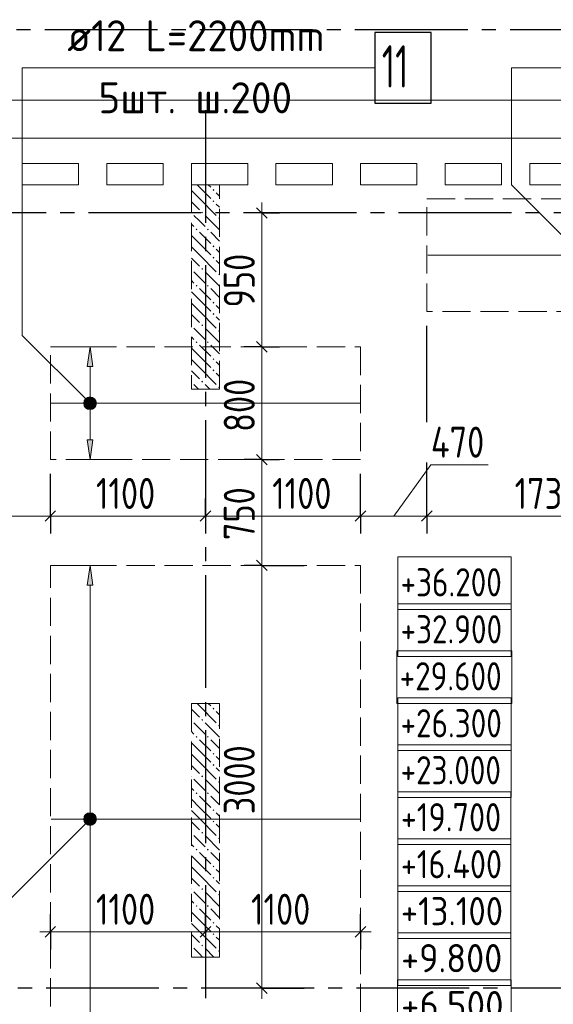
# Model space of a CAD drawing. Header units: millimetres. Extents: x 0 to 61017, y 0 to 42000.
# Tile 18 of 30: x 26922 to 30707, y 28686 to 35671. Entities that reach past the tile are written whole.
import ezdxf

# ---------------------------------------------------------------- set-up
doc = ezdxf.new("R2010")
doc.units = ezdxf.units.MM
doc.linetypes.add('______2', pattern=[270, 200, -70])
doc.linetypes.add('______5', pattern=[1100, 800, -100, 100, -100])
for name, color, linetype, lineweight in [('Standard', 7, 'Continuous', 25), ('Высотные отметки', 7, 'Continuous', 25), ('ДОП Верх по Х', 7, 'Continuous', 25), ('ЖБ Пилон', 180, 'Continuous', 25), ('Оси', 40, '______5', 18), ('Позиционная метка номер позиции', 7, 'Continuous', 13), ('Примечания', 7, 'Continuous', 25)]:
    doc.layers.add(name, color=color, linetype=linetype, lineweight=lineweight)
doc.layers.add('ЖБ Перекрытие верхний уровень', color=7, linetype='Continuous', lineweight=25, true_color=0xe0e0ff)
doc.styles.add('GOST 2.304-81', font='txt')
doc.styles.add('ISOCPEUR', font='txt')

msp = doc.modelspace()

# ---------------------------------------------------------------- hatches: boundary and pattern name
at = {"layer": 'ДОП Верх по Х', "linetype": 'Continuous', "lineweight": 13, "transparency": 33554687}
for points in [[(27441.3, 33210), (27421.3, 33350), (27401.3, 33210)], [(27389.1, 32968.8), (27453.6, 32968.8), (27440.1, 32982.3)], [(27389.1, 32968.8), (27440.1, 32982.3), (27402.6, 32982.3)], [(27402.6, 32982.3), (27440.1, 32982.3), (27421.3, 32987.5)], [(27383.8, 32950), (27458.8, 32950), (27453.6, 32968.8)], [(27383.8, 32950), (27453.6, 32968.8), (27389.1, 32968.8)], [(27389.1, 32931.2), (27458.8, 32950), (27383.8, 32950)], [(27389.1, 32931.2), (27453.6, 32931.2), (27458.8, 32950)], [(27402.6, 32917.7), (27453.6, 32931.2), (27389.1, 32931.2)], [(27402.6, 32917.7), (27440.1, 32917.7), (27453.6, 32931.2)], [(27440.1, 32917.7), (27402.6, 32917.7), (27421.3, 32912.5)], [(27441.3, 31660), (27421.3, 31800), (27401.3, 31660)], [(27383.8, 30000), (27458.8, 30000), (27453.6, 30018.8)], [(27383.8, 30000), (27453.6, 30018.8), (27389.1, 30018.8)], [(27389.1, 29981.2), (27458.8, 30000), (27383.8, 30000)], [(27389.1, 30018.8), (27453.6, 30018.8), (27440.1, 30032.3)], [(27389.1, 30018.8), (27440.1, 30032.3), (27402.6, 30032.3)], [(27389.1, 29981.2), (27453.6, 29981.2), (27458.8, 30000)], [(27402.6, 29967.8), (27453.6, 29981.2), (27389.1, 29981.2)], [(27402.6, 30032.3), (27440.1, 30032.3), (27421.3, 30037.5)], [(27402.6, 29967.8), (27440.1, 29967.8), (27453.6, 29981.2)], [(27440.1, 29967.8), (27402.6, 29967.8), (27421.3, 29962.5)]]:
    msp.add_hatch(color=7, dxfattribs=at).paths.add_polyline_path(points)
msp.add_hatch(color=7, dxfattribs=at).paths.add_polyline_path([(27441.3, 32690), (27421.3, 32550), (27401.3, 32690)], flags=16)
at = {"layer": 'ЖБ Пилон', "linetype": 'Continuous', "lineweight": 18, "transparency": 33554687}
for points in [[(28290.5, 34463.1), (28296.9, 34469.6), (28303.4, 34463.1), (28296.9, 34456.6)], [(28290.5, 34383.1), (28296.9, 34389.6), (28303.4, 34383.1), (28296.9, 34376.6)], [(28140, 34306.6), (28143.5, 34303.1), (28140, 34299.7)], [(28210.4, 34303.1), (28216.9, 34309.6), (28223.4, 34303.1), (28216.9, 34296.6)], [(28330.5, 34263.1), (28337, 34269.6), (28340, 34266.6), (28340, 34259.7), (28337, 34256.6)], [(28170.5, 34183.1), (28177, 34189.6), (28183.5, 34183.1), (28177, 34176.6)], [(28250.5, 34183.1), (28257, 34189.6), (28263.5, 34183.1), (28257, 34176.6)], [(28290.5, 34063.1), (28296.9, 34069.6), (28303.4, 34063.1), (28296.9, 34056.6)], [(28290.5, 33983.1), (28296.9, 33989.6), (28303.4, 33983.1), (28296.9, 33976.6)], [(28140, 33906.6), (28143.5, 33903.1), (28140, 33899.7)], [(28210.4, 33903.1), (28216.9, 33909.6), (28223.4, 33903.1), (28216.9, 33896.6)], [(28330.5, 33863.1), (28337, 33869.6), (28340, 33866.6), (28340, 33859.7), (28337, 33856.6)], [(28170.5, 33783.1), (28177, 33789.6), (28183.5, 33783.1), (28177, 33776.6)], [(28250.5, 33783.1), (28257, 33789.6), (28263.5, 33783.1), (28257, 33776.6)], [(28290.5, 33663.1), (28296.9, 33669.6), (28303.4, 33663.1), (28296.9, 33656.6)], [(28290.5, 33583.1), (28296.9, 33589.6), (28303.4, 33583.1), (28296.9, 33576.6)], [(28140, 33506.6), (28143.5, 33503.1), (28140, 33499.7)], [(28210.4, 33503.1), (28216.9, 33509.6), (28223.4, 33503.1), (28216.9, 33496.6)], [(28330.5, 33463.1), (28337, 33469.6), (28340, 33466.6), (28340, 33459.7), (28337, 33456.6)], [(28170.5, 33383.1), (28177, 33389.6), (28183.5, 33383.1), (28177, 33376.6)], [(28250.5, 33383.1), (28257, 33389.6), (28263.5, 33383.1), (28257, 33376.6)], [(28290.5, 33263.1), (28296.9, 33269.6), (28303.4, 33263.1), (28296.9, 33256.6)], [(28290.5, 33183.1), (28296.9, 33189.6), (28303.4, 33183.1), (28296.9, 33176.6)], [(28140, 33106.6), (28143.5, 33103.1), (28140, 33099.7)], [(28210.4, 33103.1), (28216.9, 33109.6), (28223.4, 33103.1), (28216.9, 33096.6)], [(28330.5, 33063.1), (28337, 33069.6), (28340, 33066.6), (28340, 33059.7), (28337, 33056.6)], [(28290.5, 30783.1), (28296.9, 30789.6), (28303.4, 30783.1), (28296.9, 30776.6)], [(28140, 30706.6), (28143.5, 30703.1), (28140, 30699.7)], [(28210.4, 30703.1), (28216.9, 30709.6), (28223.4, 30703.1), (28216.9, 30696.6)], [(28330.5, 30663.1), (28337, 30669.6), (28340, 30666.6), (28340, 30659.7), (28337, 30656.6)], [(28170.5, 30583.1), (28177, 30589.6), (28183.5, 30583.1), (28177, 30576.6)], [(28250.5, 30583.1), (28257, 30589.6), (28263.5, 30583.1), (28257, 30576.6)], [(28290.5, 30463.1), (28296.9, 30469.6), (28303.4, 30463.1), (28296.9, 30456.6)], [(28290.5, 30383.1), (28296.9, 30389.6), (28303.4, 30383.1), (28296.9, 30376.6)], [(28140, 30306.6), (28143.5, 30303.1), (28140, 30299.7)], [(28210.4, 30303.1), (28216.9, 30309.6), (28223.4, 30303.1), (28216.9, 30296.6)], [(28330.5, 30263.1), (28337, 30269.6), (28340, 30266.6), (28340, 30259.7), (28337, 30256.6)], [(28170.5, 30183.1), (28177, 30189.6), (28183.5, 30183.1), (28177, 30176.6)], [(28250.5, 30183.1), (28257, 30189.6), (28263.5, 30183.1), (28257, 30176.6)], [(28290.5, 30063.1), (28296.9, 30069.6), (28303.4, 30063.1), (28296.9, 30056.6)], [(28290.5, 29983.1), (28296.9, 29989.6), (28303.4, 29983.1), (28296.9, 29976.6)], [(28140, 29906.6), (28143.5, 29903.1), (28140, 29899.7)], [(28210.4, 29903.1), (28216.9, 29909.6), (28223.4, 29903.1), (28216.9, 29896.6)], [(28330.5, 29863.1), (28337, 29869.6), (28340, 29866.6), (28340, 29859.7), (28337, 29856.6)], [(28170.5, 29783.1), (28177, 29789.6), (28183.5, 29783.1), (28177, 29776.6)], [(28250.5, 29783.1), (28257, 29789.6), (28263.5, 29783.1), (28257, 29776.6)], [(28290.5, 29663.1), (28296.9, 29669.6), (28303.4, 29663.1), (28296.9, 29656.6)], [(28290.5, 29583.1), (28296.9, 29589.6), (28303.4, 29583.1), (28296.9, 29576.6)], [(28140, 29506.6), (28143.5, 29503.1), (28140, 29499.7)], [(28210.4, 29503.1), (28216.9, 29509.6), (28223.4, 29503.1), (28216.9, 29496.6)], [(28330.5, 29463.1), (28337, 29469.6), (28340, 29466.6), (28340, 29459.7), (28337, 29456.6)], [(28170.5, 29383.1), (28177, 29389.6), (28183.5, 29383.1), (28177, 29376.6)], [(28250.5, 29383.1), (28257, 29389.6), (28263.5, 29383.1), (28257, 29376.6)], [(28290.5, 29263.1), (28296.9, 29269.6), (28303.4, 29263.1), (28296.9, 29256.6)], [(28290.5, 29183.1), (28296.9, 29189.6), (28303.4, 29183.1), (28296.9, 29176.6)], [(28140, 29106.6), (28143.5, 29103.1), (28140, 29099.7)], [(28210.4, 29103.1), (28216.9, 29109.6), (28223.4, 29103.1), (28216.9, 29096.6)], [(28330.5, 29063.1), (28337, 29069.6), (28340, 29066.6), (28340, 29059.7), (28337, 29056.6)]]:
    msp.add_hatch(color=7, dxfattribs=at).paths.add_polyline_path(points, flags=16)
at = {"layer": 'Позиционная метка номер позиции', "linetype": 'Continuous', "lineweight": 13, "transparency": 33554687}
for points in [[(27389.5, 32918.2), (27432.8, 32993.3), (27378.1, 32938.5)], [(27378.1, 32938.5), (27432.8, 32993.3), (27409.9, 32993.3)], [(27378.1, 32938.5), (27409.9, 32993.3), (27378.1, 32961.5)], [(27378.1, 32961.5), (27409.9, 32993.3), (27389.5, 32981.8)], [(27389.5, 32918.2), (27453.2, 32981.8), (27432.8, 32993.3)], [(27409.9, 32906.7), (27453.2, 32981.8), (27389.5, 32918.2)], [(27409.9, 32906.7), (27464.6, 32961.5), (27453.2, 32981.8)], [(27432.8, 32906.7), (27464.6, 32961.5), (27409.9, 32906.7)], [(27432.8, 32906.7), (27464.6, 32938.5), (27464.6, 32961.5)], [(27464.6, 32938.5), (27432.8, 32906.7), (27453.2, 32918.2)], [(27464.6, 29988.5), (27409.9, 30043.3), (27389.5, 30031.8)], [(27464.6, 30011.5), (27432.8, 30043.3), (27409.9, 30043.3)], [(27464.6, 30011.5), (27409.9, 30043.3), (27464.6, 29988.5)], [(27432.8, 30043.3), (27464.6, 30011.5), (27453.2, 30031.8)], [(27453.2, 29968.2), (27389.5, 30031.8), (27378.1, 30011.5)], [(27453.2, 29968.2), (27378.1, 30011.5), (27432.8, 29956.7)], [(27432.8, 29956.7), (27378.1, 30011.5), (27378.1, 29988.5)], [(27432.8, 29956.7), (27378.1, 29988.5), (27409.9, 29956.7)], [(27409.9, 29956.7), (27378.1, 29988.5), (27389.5, 29968.2)], [(27464.6, 29988.5), (27389.5, 30031.8), (27453.2, 29968.2)]]:
    msp.add_hatch(color=7, dxfattribs=at).paths.add_polyline_path(points)

# ---------------------------------------------------------------- linework, layer by layer
at = {"layer": 'Standard', "color": 7, "linetype": 'Continuous', "lineweight": 13, "transparency": 33554687}
for p, q in [((28640, 34300), (28640, 34375)), ((28640, 33350), (28640, 32550)), ((28640, 32550), (28640, 31800)), ((29575, 32150), (29838.6, 32513.7)), ((29838.6, 32513.7), (30245.2, 32513.7)), ((26670, 32150), (27140, 32150)), ((27140, 32150), (28240, 32150)), ((28240, 32150), (29340, 32150)), ((29340, 32150), (29810, 32150)), ((29810, 32150), (31540, 32150)), ((28640, 31800), (28640, 28800)), ((27140, 29200), (27065, 29200)), ((28240, 29200), (27140, 29200)), ((29340, 29200), (28240, 29200)), ((29340, 29200), (29415, 29200)), ((28640, 28800), (28640, 28725))]:
    msp.add_line(p, q, dxfattribs=at)
at = {"layer": 'Standard', "color": 251, "linetype": 'Continuous', "lineweight": -3, "true_color": 0x656565, "transparency": 33554687}
for p, q in [((28640, 34300), (28515, 34300)), ((28640, 34300), (28765, 34300)), ((28640, 34300), (28657.7, 34300)), ((29810, 32815.6), (29810, 33500)), ((28640, 33350), (28515, 33350)), ((28640, 33350), (28765, 33350)), ((28640, 33350), (28693.6, 33350)), ((28640, 32550), (28515, 32550)), ((28640, 32550), (28765, 32550)), ((28640, 32550), (28640, 32550)), ((27140, 32150), (27140, 32275)), ((28240, 32150), (28240, 32275)), ((29340, 32150), (29340, 32275)), ((29810, 32150), (29810, 32275)), ((27140, 32150), (27140, 32025)), ((28240, 32150), (28240, 32025)), ((28240, 32150), (28240, 32150)), ((29340, 32150), (29340, 32025)), ((29810, 32150), (29810, 32025)), ((28640, 31800), (28515, 31800)), ((28640, 31800), (28765, 31800)), ((28640, 31800), (28940, 31800)), ((27140, 29200), (27140, 29325)), ((28240, 29200), (28240, 29325)), ((29340, 29200), (29340, 29325)), ((27140, 29200), (27140, 29075)), ((27140, 29200), (27140, 29200)), ((28240, 29200), (28240, 29075)), ((28240, 29200), (28240, 29200)), ((29340, 29200), (29340, 29075)), ((29340, 29200), (29340, 29195)), ((28640, 28800), (28515, 28800)), ((28640, 28800), (28765, 28800)), ((28640, 28800), (28940, 28800))]:
    msp.add_line(p, q, dxfattribs=at)
at = {"layer": 'Standard', "color": 7, "linetype": 'Continuous', "lineweight": 25, "transparency": 33554687}
for p, q in [((28602.5, 34337.5), (28677.5, 34262.5)), ((28602.5, 33387.5), (28677.5, 33312.5)), ((28602.5, 32587.5), (28677.5, 32512.5)), ((27102.5, 32112.5), (27177.5, 32187.5)), ((28202.5, 32112.5), (28277.5, 32187.5)), ((29302.5, 32112.5), (29377.5, 32187.5)), ((29772.5, 32112.5), (29847.5, 32187.5)), ((28602.5, 31837.5), (28677.5, 31762.5)), ((27177.5, 29237.5), (27102.5, 29162.5)), ((28277.5, 29237.5), (28202.5, 29162.5)), ((29377.5, 29237.5), (29302.5, 29162.5)), ((28602.5, 28837.5), (28677.5, 28762.5))]:
    msp.add_line(p, q, dxfattribs=at)
at = {"layer": 'Standard', "color": 254, "linetype": 'Continuous', "lineweight": 18, "true_color": 0xc4c4ff, "transparency": 33554687}
msp.add_lwpolyline([(7031, 20600), (49449, 20600), (49449, 35100), (7031, 35100), (7031, 20600)], dxfattribs=at)
at = {"layer": 'Standard', "color": 7, "linetype": 'Continuous', "lineweight": 13, "transparency": 33554687}
msp.add_lwpolyline([(28640, 34300), (28640, 33530.2), (28640, 33530.2), (28640, 33350)], dxfattribs=at)
at = {"layer": 'Standard', "color": 251, "linetype": 'Continuous', "lineweight": -3, "true_color": 0x656565, "transparency": 33554687}
for points in [[(29810, 32150), (29810, 32167), (29810, 32167), (29810, 32530.7)], [(27140, 32150), (27140, 32167), (27140, 32167), (27140, 32167), (27140, 32167), (27140, 32167), (27140, 32167), (27140, 32406.7), (27140, 32406.7), (27140, 32450)], [(29340, 32150), (29340, 32167), (29340, 32167), (29340, 32450)]]:
    msp.add_lwpolyline(points, dxfattribs=at)
at = {"layer": 'Высотные отметки', "color": 7, "linetype": 'Continuous', "lineweight": 18, "transparency": 33554687}
for points in [[(29603.7, 31486.4), (30407.1, 31486.4), (30407.1, 31859.7), (29603.7, 31859.7), (29603.7, 31486.4)], [(29603.7, 31153), (30407.1, 31153), (30407.1, 31526.4), (29603.7, 31526.4), (29603.7, 31153)], [(29597.1, 30819.7), (30413.7, 30819.7), (30413.7, 31193), (29597.1, 31193), (29597.1, 30819.7)], [(29603.7, 30486.4), (30407.1, 30486.4), (30407.1, 30859.7), (29603.7, 30859.7), (29603.7, 30486.4)], [(29603.7, 30153), (30407.1, 30153), (30407.1, 30526.4), (29603.7, 30526.4), (29603.7, 30153)], [(29605.1, 29819.7), (30405.8, 29819.7), (30405.8, 30193), (29605.1, 30193), (29605.1, 29819.7)], [(29605.1, 29486.4), (30405.8, 29486.4), (30405.8, 29859.7), (29605.1, 29859.7), (29605.1, 29486.4)], [(29603.6, 29153), (30406, 29153), (30406, 29526.4), (29603.6, 29526.4), (29603.6, 29153)], [(29604.2, 28819.7), (30406.6, 28819.7), (30406.6, 29193), (29604.2, 29193), (29604.2, 28819.7)], [(29602.6, 28486.4), (30408.2, 28486.4), (30408.2, 28859.7), (29602.6, 28859.7), (29602.6, 28486.4)]]:
    msp.add_lwpolyline(points, dxfattribs=at)
at = {"layer": 'ДОП Верх по Х', "color": 7, "linetype": 'Continuous', "lineweight": 13, "transparency": 33554687}
msp.add_line((27240.5, 35330), (29326.5, 35330), dxfattribs=at)
at = {"layer": 'ДОП Верх по Х', "color": 7, "linetype": 'Continuous', "lineweight": 18, "transparency": 33554687}
for p, q in [((29816, 34000), (32004, 34000)), ((27146, 32950), (29334, 32950)), ((27146, 30000), (29334, 30000))]:
    msp.add_line(p, q, dxfattribs=at)
at = {"layer": 'ДОП Верх по Х', "color": 251, "linetype": 'Continuous', "lineweight": 13, "true_color": 0x494949, "transparency": 33554687}
for p, q in [((27421.3, 33350), (27321.3, 33350)), ((27421.3, 33350), (27401.3, 33210)), ((27441.3, 33210), (27421.3, 33350)), ((27421.3, 33350), (27521.3, 33350)), ((27421.3, 33350), (27421.3, 33350)), ((27401.3, 33210), (27441.3, 33210)), ((27421.3, 32980), (27421.3, 33210)), ((27383.8, 32950), (27383.8, 32950)), ((27421.3, 32690), (27421.3, 32920)), ((27458.8, 32950), (27458.8, 32950)), ((27421.3, 32550), (27401.3, 32690)), ((27401.3, 32690), (27441.3, 32690)), ((27441.3, 32690), (27421.3, 32550)), ((27421.3, 32550), (27321.3, 32550)), ((27421.3, 32550), (27521.3, 32550)), ((27421.3, 32550), (27421.3, 32550)), ((27421.3, 31800), (27321.3, 31800)), ((27421.3, 31800), (27401.3, 31660)), ((27441.3, 31660), (27421.3, 31800)), ((27421.3, 31800), (27521.3, 31800)), ((27421.3, 31800), (27421.3, 31800)), ((27401.3, 31660), (27441.3, 31660)), ((27421.3, 30030), (27421.3, 31660)), ((27383.8, 30000), (27383.8, 30000)), ((27421.3, 28540), (27421.3, 29970)), ((27458.8, 30000), (27458.8, 30000))]:
    msp.add_line(p, q, dxfattribs=at)
at = {"layer": 'ДОП Верх по Х', "color": 7, "linetype": 'Continuous', "lineweight": 25, "transparency": 33554687}
msp.add_lwpolyline([(29440.5, 35080), (29840.5, 35080), (29840.5, 35580), (29440.5, 35580), (29440.5, 35080)], dxfattribs=at)
at = {"layer": 'ДОП Верх по Х', "color": 251, "linetype": 'Continuous', "lineweight": 13, "true_color": 0x494949, "transparency": 33554687}
for centre in [(27421.3, 32950), (27421.3, 30000)]:
    msp.add_circle(centre, 37.5, dxfattribs=at)
at = {"layer": 'ЖБ Перекрытие верхний уровень', "color": 7, "linetype": 'Continuous', "lineweight": 18, "transparency": 33554687}
for p, q in [((28240, 34830), (22060, 34830)), ((34420, 34830), (28240, 34830)), ((26940, 34500), (26940, 34650)), ((26940, 34650), (27340, 34650)), ((27340, 34650), (27340, 34500)), ((27540, 34650), (27940, 34650)), ((27540, 34500), (27540, 34650)), ((27940, 34650), (27940, 34500)), ((28140, 34500), (28140, 34650)), ((28140, 34650), (28240, 34650)), ((28240, 34650), (28540, 34650)), ((28540, 34650), (28540, 34500)), ((28740, 34500), (28740, 34650)), ((28740, 34650), (29140, 34650)), ((29140, 34650), (29140, 34500)), ((29340, 34500), (29340, 34650)), ((29340, 34650), (29740, 34650)), ((29740, 34650), (29740, 34500)), ((29940, 34650), (30340, 34650)), ((29940, 34500), (29940, 34650)), ((30340, 34650), (30340, 34500)), ((30540, 34500), (30540, 34650)), ((30540, 34650), (30910, 34650)), ((27340, 34500), (26940, 34500)), ((27940, 34500), (27540, 34500)), ((28240, 34500), (28140, 34500)), ((28540, 34500), (28240, 34500)), ((29140, 34500), (28740, 34500)), ((29740, 34500), (29340, 34500)), ((30340, 34500), (29940, 34500)), ((30910, 34500), (30540, 34500))]:
    msp.add_line(p, q, dxfattribs=at)
at = {"layer": 'ЖБ Пилон', "color": 253, "linetype": '______2', "lineweight": 13, "true_color": 0xa0a0a0, "transparency": 33554687}
for p, q in [((28140, 34500), (28140, 33050)), ((28340, 34500), (28140, 34500)), ((28340, 33050), (28340, 34500)), ((28140, 33050), (28340, 33050)), ((28140, 30820), (28140, 29020)), ((28340, 30820), (28140, 30820)), ((28340, 29020), (28340, 30820)), ((28140, 29020), (28340, 29020))]:
    msp.add_line(p, q, dxfattribs=at)
at = {"layer": 'ЖБ Пилон', "color": 9, "linetype": 'Continuous', "lineweight": 18, "true_color": 0xc7c7c7, "transparency": 33554687}
for p, q in [((28140, 34460.1), (28196.9, 34403.1)), ((28196.9, 34483.1), (28180.1, 34500)), ((28196.9, 34483.1), (28277, 34403.1)), ((28260.1, 34500), (28277, 34483.1)), ((28340, 34420.1), (28316.9, 34443.1)), ((28140, 34380.1), (28196.9, 34323.1)), ((28196.9, 34403.1), (28316.9, 34283.1)), ((28316.9, 34363.1), (28340, 34340.1)), ((28196.9, 34243.1), (28157, 34283.1)), ((28237, 34203.1), (28196.9, 34243.1)), ((28237, 34283.1), (28340, 34180.1)), ((28140, 34220.1), (28157, 34203.1)), ((28196.9, 34163.1), (28277, 34083.1)), ((28277, 34163.1), (28340, 34100.1)), ((28196.9, 34083.1), (28140, 34140.1)), ((28140, 34060.1), (28196.9, 34003.1)), ((28196.9, 34083.1), (28277, 34003.1)), ((28340, 34020.1), (28316.9, 34043.1)), ((28140, 33980.1), (28196.9, 33923.1)), ((28196.9, 34003.1), (28316.9, 33883.1)), ((28316.9, 33963.1), (28340, 33940.1)), ((28196.9, 33843.1), (28157, 33883.1)), ((28237, 33883.1), (28340, 33780.1)), ((28140, 33820.1), (28157, 33803.1)), ((28237, 33803.1), (28196.9, 33843.1)), ((28196.9, 33763.1), (28277, 33683.1)), ((28277, 33763.1), (28340, 33700.1)), ((28196.9, 33683.1), (28140, 33740.1)), ((28196.9, 33683.1), (28277, 33603.1)), ((28140, 33660.1), (28196.9, 33603.1)), ((28196.9, 33603.1), (28316.9, 33483.1)), ((28340, 33620.1), (28316.9, 33643.1)), ((28140, 33580.1), (28196.9, 33523.1)), ((28316.9, 33563.1), (28340, 33540.1)), ((28196.9, 33443.1), (28157, 33483.1)), ((28237, 33483.1), (28340, 33380.1)), ((28140, 33420.1), (28157, 33403.1)), ((28237, 33403.1), (28196.9, 33443.1)), ((28196.9, 33283.1), (28140, 33340.1)), ((28196.9, 33363.1), (28277, 33283.1)), ((28277, 33363.1), (28340, 33300.1)), ((28140, 33260.1), (28196.9, 33203.1)), ((28196.9, 33283.1), (28277, 33203.1)), ((28196.9, 33203.1), (28316.9, 33083.1)), ((28340, 33220.1), (28316.9, 33243.1)), ((28140, 33180.1), (28196.9, 33123.1)), ((28316.9, 33163.1), (28340, 33140.1)), ((28190.1, 33050), (28157, 33083.1)), ((28237, 33083.1), (28270.1, 33050)), ((28180.1, 30820), (28196.9, 30803.1)), ((28260.1, 30820), (28277, 30803.1)), ((28140, 30780.1), (28196.9, 30723.1)), ((28196.9, 30803.1), (28316.9, 30683.1)), ((28316.9, 30763.1), (28340, 30740.1)), ((28196.9, 30643.1), (28157, 30683.1)), ((28237, 30683.1), (28340, 30580.1)), ((28140, 30620.1), (28157, 30603.1)), ((28237, 30603.1), (28196.9, 30643.1)), ((28196.9, 30483.1), (28140, 30540.1)), ((28196.9, 30563.1), (28277, 30483.1)), ((28277, 30563.1), (28340, 30500.1)), ((28140, 30460.1), (28196.9, 30403.1)), ((28196.9, 30483.1), (28277, 30403.1)), ((28196.9, 30403.1), (28316.9, 30283.1)), ((28340, 30420.1), (28316.9, 30443.1)), ((28140, 30380.1), (28196.9, 30323.1)), ((28316.9, 30363.1), (28340, 30340.1)), ((28196.9, 30243.1), (28157, 30283.1)), ((28237, 30283.1), (28340, 30180.1)), ((28140, 30220.1), (28157, 30203.1)), ((28237, 30203.1), (28196.9, 30243.1)), ((28196.9, 30083.1), (28140, 30140.1)), ((28196.9, 30163.1), (28277, 30083.1)), ((28277, 30163.1), (28340, 30100.1)), ((28140, 30060.1), (28196.9, 30003.1)), ((28196.9, 30083.1), (28277, 30003.1)), ((28340, 30020.1), (28316.9, 30043.1)), ((28140, 29980.1), (28196.9, 29923.1)), ((28196.9, 30003.1), (28316.9, 29883.1)), ((28316.9, 29963.1), (28340, 29940.1)), ((28196.9, 29843.1), (28157, 29883.1)), ((28237, 29803.1), (28196.9, 29843.1)), ((28237, 29883.1), (28340, 29780.1)), ((28140, 29820.1), (28157, 29803.1)), ((28196.9, 29763.1), (28277, 29683.1)), ((28277, 29763.1), (28340, 29700.1)), ((28196.9, 29683.1), (28140, 29740.1)), ((28140, 29660.1), (28196.9, 29603.1)), ((28196.9, 29683.1), (28277, 29603.1)), ((28340, 29620.1), (28316.9, 29643.1)), ((28140, 29580.1), (28196.9, 29523.1)), ((28196.9, 29603.1), (28316.9, 29483.1)), ((28316.9, 29563.1), (28340, 29540.1)), ((28196.9, 29443.1), (28157, 29483.1)), ((28237, 29483.1), (28340, 29380.1)), ((28140, 29420.1), (28157, 29403.1)), ((28237, 29403.1), (28196.9, 29443.1)), ((28196.9, 29283.1), (28140, 29340.1)), ((28196.9, 29363.1), (28277, 29283.1)), ((28277, 29363.1), (28340, 29300.1)), ((28196.9, 29283.1), (28277, 29203.1)), ((28140, 29260.1), (28196.9, 29203.1)), ((28196.9, 29203.1), (28316.9, 29083.1)), ((28340, 29220.1), (28316.9, 29243.1)), ((28140, 29180.1), (28196.9, 29123.1)), ((28316.9, 29163.1), (28340, 29140.1)), ((28196.9, 29043.1), (28157, 29083.1)), ((28237, 29083.1), (28300.1, 29020)), ((28140, 29020.1), (28140.1, 29020)), ((28220.1, 29020), (28196.9, 29043.1))]:
    msp.add_line(p, q, dxfattribs=at)
at = {"layer": 'Оси', "color": 8, "linetype": '______5', "lineweight": -3, "transparency": 33554687}
for p, q in [((43300, 35600), (3600, 35600)), ((28240, 35030), (28240, 15970)), ((50210, 34300), (3600, 34300)), ((50210, 34300), (3600, 34300)), ((49910, 28800), (3600, 28800))]:
    msp.add_line(p, q, dxfattribs=at)
at = {"layer": 'Позиционная метка номер позиции', "color": 7, "linetype": 'Continuous', "lineweight": 13, "transparency": 33554687}
for p, q in [((27389.5, 32981.8), (27389.5, 32981.8)), ((27453.2, 32981.8), (27453.2, 32981.8)), ((27389.5, 32918.2), (27389.5, 32918.2)), ((27453.2, 32918.2), (27453.2, 32918.2)), ((27389.5, 30031.8), (27389.5, 30031.8)), ((27453.2, 30031.8), (27453.2, 30031.8)), ((27389.5, 29968.2), (27389.5, 29968.2)), ((27453.2, 29968.2), (27453.2, 29968.2))]:
    msp.add_line(p, q, dxfattribs=at)
for points in [[(27421.3, 32950), (26940.5, 33430.8), (26940.5, 35330), (29440.5, 35330)], [(30910, 34000), (30410, 34500), (30410, 35330), (32910, 35330)], [(27421.3, 30000), (26621.3, 29200), (26621.3, 29110), (24121.3, 29110)]]:
    msp.add_lwpolyline(points, dxfattribs=at)
for centre in [(27421.3, 32950), (27421.3, 30000)]:
    msp.add_circle(centre, 45, dxfattribs=at)
at = {"layer": 'Примечания', "color": 7, "linetype": '______2', "lineweight": 18, "transparency": 33554687}
for p, q in [((29810, 34400), (32010, 34400)), ((29810, 33600), (29810, 34400)), ((32010, 33600), (29810, 33600)), ((27140, 33350), (29340, 33350)), ((27140, 32550), (27140, 33350)), ((29340, 33350), (29340, 32550)), ((29340, 32550), (27140, 32550)), ((27140, 31800), (29340, 31800)), ((27140, 28400), (27140, 31800)), ((29340, 31800), (29340, 28400))]:
    msp.add_line(p, q, dxfattribs=at)

# ---------------------------------------------------------------- texts
at = {"layer": 'Standard', "color": 7, "linetype": 'Continuous', "lineweight": 25, "transparency": 33554687, "char_height": 220, "attachment_point": 7, "rotation": 90, "style": 'GOST 2.304-81'}
for s, insert, width in [('950', (28590, 33629.5), 516.384), ('800', (28590, 32746.7), 531.973), ('750', (28590, 31979.5), 516.396), ('3000', (28590, 30034.2), 657.046)]:
    msp.add_mtext(s, dxfattribs=dict(at, insert=insert, width=width))
at = {"layer": 'Standard', "color": 7, "linetype": 'Continuous', "lineweight": 25, "transparency": 33554687, "char_height": 220, "attachment_point": 7, "style": 'GOST 2.304-81'}
for s, insert, width in [('470', (29838.6, 32563.7), 531.967), ('1100', (27463.2, 32200), 578.854), ('1100', (28713.2, 32200), 578.848), ('1730', (30432.6, 32200), 610.171), ('1100', (27463.2, 29250), 578.854), ('1100', (28563.2, 29250), 578.854)]:
    msp.add_mtext(s, dxfattribs=dict(at, insert=insert, width=width))
at = {"layer": 'Высотные отметки', "color": 7, "linetype": 'Continuous', "lineweight": 18, "transparency": 33554687, "char_height": 200, "attachment_point": 7, "style": 'GOST 2.304-81'}
for s, insert, width in [('+36.200', (29623.7, 31579.7), 867.218), ('+32.900', (29623.7, 31246.4), 867.218), ('+29.600', (29617.1, 30913), 881.366), ('+26.300', (29623.7, 30579.7), 867.218), ('+23.000', (29623.7, 30246.4), 867.218), ('\\W1.03;+19.700', (29625.7, 29913), 864.689), ('\\W1.03;+16.400', (29625.7, 29579.7), 864.689), ('\\W1.11;+13.100', (29625.8, 29246.4), 868.85), ('\\W1.16;+9.800', (29627.5, 28913), 876.161), ('\\W1.19;+6.500', (29626.4, 28579.7), 880.168)]:
    msp.add_mtext(s, dxfattribs=dict(at, insert=insert, width=width))
at = {"layer": 'ДОП Верх по Х', "color": 7, "linetype": 'Continuous', "lineweight": 13, "transparency": 33554687, "attachment_point": 7, "style": 'ISOCPEUR'}
for s, insert, char_height, width in [('\\W0.96;ø12 L=2200mm ', (27260.5, 35447.3), 220, 2150.516), ('\\W0.63;11', (29490.5, 35190), 300, 393.75), ('\\W0.97;5шт. ш.200 ', (27480.5, 35007.3), 220, 1712.318)]:
    msp.add_mtext(s, dxfattribs=dict(at, insert=insert, char_height=char_height, width=width))

doc.saveas('drawing.dxf')
